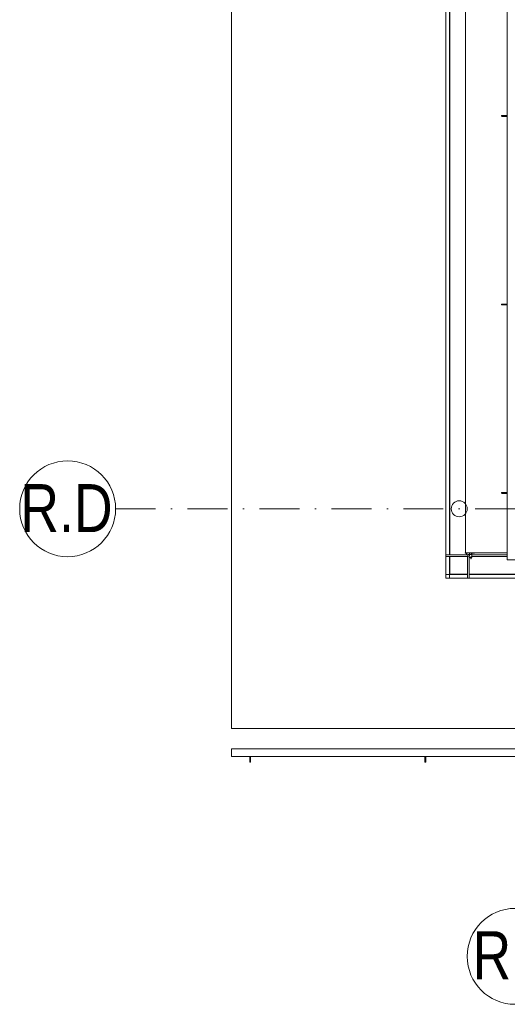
# Model space of a CAD drawing. Header units: millimetres. Extents: x -3176 to 162662, y -36434 to 57907.
# Tile 112 of 155: x 122574 to 125624, y 15106 to 21266. Entities that reach past the tile are written whole.
import ezdxf

# ---------------------------------------------------------------- set-up
doc = ezdxf.new("R2010")
doc.units = ezdxf.units.MM
doc.linetypes.add('1-Sheet - 32170-CIV-6170-DW-2035-015-01 - RZUTY$0$A_Dash_Dot_2_5mm_Axis', pattern=[45, 25, -10, 0, -10])
doc.layers.get('0').update_dxf_attribs({"lineweight": 5})
for name, color, linetype, lineweight in [('1-Sheet - 32170-CIV-6170-DW-2035-015-01 - RZUTY$0$A-DETL-THIN', 8, 'Continuous', 0), ('1-Sheet - 32170-CIV-6170-DW-2035-015-01 - RZUTY$0$A-FLOR', 8, 'Continuous', 0), ('1-Sheet - 32170-CIV-6170-DW-2035-015-01 - RZUTY$0$A-FLOR-HRAL', 8, 'Continuous', 0), ('1-Sheet - 32170-CIV-6170-DW-2035-015-01 - RZUTY$0$A-GENM', 8, 'Continuous', 0), ('1-Sheet - 32170-CIV-6170-DW-2035-015-01 - RZUTY$0$A-WALL', 8, 'Continuous', 0), ('1-Sheet - 32170-CIV-6170-DW-2035-015-01 - RZUTY$0$Q-SPCQ', 8, 'Continuous', 0), ('1-Sheet - 32170-CIV-6170-DW-2035-015-01 - RZUTY$0$S-GRID', 8, 'Continuous', 0), ('1-Sheet - 32170-CIV-6170-DW-2035-015-01 - RZUTY$0$S-GRID-IDEN', 8, 'Continuous', 0)]:
    doc.layers.add(name, color=color, linetype=linetype, lineweight=lineweight)
doc.styles.add('1-Sheet - 32170-CIV-6170-DW-2035-015-01 - RZUTY$0$Arial_6', font='arial.ttf', dxfattribs={"width": 0.8, "height": 30})

# ---------------------------------------------------------------- blocks, each defined once
blk = doc.blocks.new('1-Sheet - 32170-CIV-6170-DW-2035-015-01 - RZUTY$0$Railing - słupek_balustrady60x6-V7-B2_100a_AG_PARTER_00a - Dep_PW')
at = {"layer": '1-Sheet - 32170-CIV-6170-DW-2035-015-01 - RZUTY$0$A-FLOR-HRAL'}
for p, q in [((6, 0), (2.42, 0)), ((2.42, -0.6), (5.6, -0.6)), ((6, -0.2), (6, 0))]:
    blk.add_line(p, q, dxfattribs=at)
at = {"layer": '1-Sheet - 32170-CIV-6170-DW-2035-015-01 - RZUTY$0$A-FLOR-HRAL', "flags": 128}
blk.add_lwpolyline([(5.6, -0.6), (5.69, -0.59), (5.77, -0.56), (5.85, -0.51), (5.91, -0.45), (5.96, -0.37), (5.99, -0.29), (6, -0.2)], dxfattribs=at)
blk = doc.blocks.new('1-Sheet - 32170-CIV-6170-DW-2035-015-01 - RZUTY$0$Railing - Railing-1024618-B2_100a_AG_PARTER_00a - Dep_PW')
at = {"extrusion": (0, 0, -1), "zscale": -1}
for p in [(-5756.53, -471.94), (-5756.53, -589.87), (-5756.53, -707.81)]:
    blk.add_blockref('1-Sheet - 32170-CIV-6170-DW-2035-015-01 - RZUTY$0$Railing - słupek_balustrady60x6-V7-B2_100a_AG_PARTER_00a - Dep_PW', p, dxfattribs=at)
blk = doc.blocks.new('1-Sheet - 32170-CIV-6170-DW-2035-015-01 - RZUTY$0$Top Rail Type - Top Rail_Internal_-V8-B2_100a_AG_PARTER_00a - Dep_PW')
at = {"layer": '1-Sheet - 32170-CIV-6170-DW-2035-015-01 - RZUTY$0$A-FLOR-HRAL'}
for p, q in [((5754.11, 193.92), (5754.11, -749.91)), ((5754.11, -749.91), (6306.53, -749.91))]:
    blk.add_line(p, q, dxfattribs=at)
blk = doc.blocks.new('1-Sheet - 32170-CIV-6170-DW-2035-015-01 - RZUTY$0$Galeco STAL2 - System rynnowy - Orynnowanie - Orynnowanie - montaż z maskownicą-1091952-B2_100a_AG_PARTER_00a - Dep_PW')
at = {"layer": '1-Sheet - 32170-CIV-6170-DW-2035-015-01 - RZUTY$0$A-GENM'}
for p, q in [((5715.62, -746.74), (5715.62, 190.74)), ((5717.93, -746.74), (5717.93, 190.74)), ((5718.23, -746.74), (5718.23, 190.74)), ((5715.62, -761.4), (5715.62, -747.85)), ((5717.93, -761.4), (5717.93, -747.85)), ((5718.23, -758.8), (5718.23, -747.85)), ((5729.18, -761.4), (5729.18, -747.85)), ((5730.3, -761.4), (5730.3, -747.65)), ((5717.93, -761.4), (5715.62, -761.4)), ((5729.84, -761.4), (5729.18, -761.4)), ((5729.84, -761.4), (5730.3, -761.4))]:
    blk.add_line(p, q, dxfattribs=at)
blk = doc.blocks.new('1-Sheet - 32170-CIV-6170-DW-2035-015-01 - RZUTY$0$Galeco STAL2 - Hak doczołowy - Galeco STAL2 - Hak doczołowy-826043-B2_100a_AG_PARTER_00a - Dep_PW')
at = {"layer": '1-Sheet - 32170-CIV-6170-DW-2035-015-01 - RZUTY$0$Q-SPCQ'}
for p, q in [((5728.48, -745.5), (5728.48, -746.74)), ((5729.37, -747.65), (5729.13, -747.65)), ((5729.78, -747.65), (5729.37, -747.65)), ((5729.78, -747.65), (5730.4, -747.65)), ((5730.42, -746.92), (5730.42, -745.5)), ((5730.42, -745.5), (5730.42, -746.64)), ((5730.42, -747.65), (5730.42, -747.25)), ((5731.35, -748.52), (5731.35, -747.89)), ((5731.35, -748.52), (5731.35, -749.32)), ((5731.35, -748.67), (5731.35, -749.32)), ((5731.35, -749.32), (5731.47, -749.32)), ((5731.47, -745.5), (5731.47, -746.62)), ((5731.47, -747.89), (5731.47, -748.52)), ((5731.47, -749.32), (5731.47, -748.52)), ((5731.47, -749.32), (5731.47, -748.67))]:
    blk.add_line(p, q, dxfattribs=at)
blk = doc.blocks.new('1-Sheet - 32170-CIV-6170-DW-2035-015-01 - RZUTY$0$Galeco STAL2 - System rynnowy - Orynnowanie - Orynnowanie - montaż z maskownicą-1091246-B2_100a_AG_PARTER_00a - Dep_PW')
at = {"layer": '1-Sheet - 32170-CIV-6170-DW-2035-015-01 - RZUTY$0$A-GENM'}
for p, q in [((5729.37, -746.73), (5715.62, -746.73)), ((5715.62, -746.73), (5715.62, -747.19)), ((5715.62, -747.85), (5715.62, -747.19)), ((5729.18, -747.85), (5715.62, -747.85)), ((5754.11, -746.73), (5731.87, -746.73)), ((5754.11, -747.85), (5731.87, -747.85)), ((6310.28, -746.73), (6306.53, -746.73)), ((6310.28, -747.85), (6306.53, -747.85)), ((6326.53, -746.73), (6312.78, -746.73)), ((6326.53, -747.85), (6312.78, -747.85)), ((6326.53, -747.19), (6326.53, -746.73)), ((6326.53, -747.19), (6326.53, -747.85)), ((6326.53, -747.85), (6326.53, -758.4)), ((5715.62, -759.1), (5715.62, -758.8)), ((5715.62, -761.4), (5715.62, -759.1)), ((5729.18, -759.1), (5715.62, -759.1)), ((5729.18, -761.4), (5715.62, -761.4)), ((5729.18, -758.8), (5718.23, -758.8)), ((6326.53, -758.8), (5730.29, -758.8)), ((6326.53, -759.1), (5730.29, -759.1)), ((6326.53, -761.4), (5730.29, -761.4)), ((6326.53, -758.4), (6326.53, -758.8)), ((6326.53, -758.8), (6326.53, -759.1)), ((6326.53, -759.1), (6326.53, -761.4))]:
    blk.add_line(p, q, dxfattribs=at)
blk = doc.blocks.new('1-Sheet - 32170-CIV-6170-DW-2035-015-01 - RZUTY$0$Galeco STAL2 - Hak doczołowy - Galeco STAL2 - Hak doczołowy-V12-B2_100a_AG_PARTER_00a - Dep_PW')
at = {"layer": '1-Sheet - 32170-CIV-6170-DW-2035-015-01 - RZUTY$0$Q-SPCQ'}
for p, q in [((5727.7, -745.56), (5727.7, -745.68)), ((5728.5, -745.56), (5727.7, -745.56)), ((5728.35, -745.56), (5727.7, -745.56)), ((5727.7, -745.68), (5728.35, -745.68)), ((5727.7, -745.68), (5728.5, -745.68)), ((5728.5, -745.56), (5729.13, -745.56)), ((5729.13, -745.68), (5728.5, -745.68)), ((5729.78, -746.61), (5729.37, -746.61)), ((5729.37, -746.62), (5729.37, -747.25)), ((5729.37, -747.89), (5729.37, -747.25)), ((5731.87, -746.61), (5730.1, -746.61)), ((5730.29, -748.55), (5731.87, -748.55)), ((5730.4, -745.56), (5732.74, -745.56)), ((5730.4, -746.61), (5731.87, -746.61)), ((5731.87, -745.68), (5731.87, -746.61)), ((5732.74, -745.68), (5731.87, -745.68)), ((5731.87, -747.25), (5731.87, -746.61)), ((5731.87, -747.25), (5731.87, -748.55)), ((5733.54, -745.56), (5732.74, -745.56)), ((5732.74, -745.68), (5733.54, -745.68)), ((5733.54, -745.56), (5732.76, -745.56)), ((5732.76, -745.68), (5733.54, -745.68)), ((5733.54, -745.68), (5733.54, -745.56))]:
    blk.add_line(p, q, dxfattribs=at)
blk = doc.blocks.new('1-Sheet - 32170-CIV-6170-DW-2035-015-01 - RZUTY$0$Railing - słupek_balustrady60x6-1058912-B2_100a_AG_PARTER_00a - Dep_PW')
at = {"layer": '1-Sheet - 32170-CIV-6170-DW-2035-015-01 - RZUTY$0$A-FLOR-HRAL'}
for p, q in [((6, 0), (2.41, 0)), ((2.41, -0.6), (5.6, -0.6)), ((6, -0.2), (6, 0))]:
    blk.add_line(p, q, dxfattribs=at)
at = {"layer": '1-Sheet - 32170-CIV-6170-DW-2035-015-01 - RZUTY$0$A-FLOR-HRAL', "flags": 128}
blk.add_lwpolyline([(5.6, -0.6), (5.69, -0.59), (5.77, -0.56), (5.85, -0.51), (5.91, -0.45), (5.96, -0.37), (5.99, -0.29), (6, -0.2)], dxfattribs=at)
at = {"layer": '1-Sheet - 32170-CIV-6170-DW-2035-015-01 - RZUTY$0$A-FLOR-HRAL'}
blk.add_arc((5.6, -0.2), 0.4, 270, 0, dxfattribs=at)
blk = doc.blocks.new('1-Sheet - 32170-CIV-6170-DW-2035-015-01 - RZUTY$0$Railing - Railing-1100321-B2_100a_AG_PARTER_00a - Dep_PW')
at = {"rotation": 270}
for p in [(5593.53, -870.5), (5703.03, -870.5)]:
    blk.add_blockref('1-Sheet - 32170-CIV-6170-DW-2035-015-01 - RZUTY$0$Railing - słupek_balustrady60x6-1058912-B2_100a_AG_PARTER_00a - Dep_PW', p, dxfattribs=at)
blk = doc.blocks.new('1-Sheet - 32170-CIV-6170-DW-2035-015-01 - RZUTY$0$Top Rail Type - Top Rail_Internal_-1100385-B2_100a_AG_PARTER_00a - Dep_PW')
at = {"layer": '1-Sheet - 32170-CIV-6170-DW-2035-015-01 - RZUTY$0$A-FLOR-HRAL'}
for p, q in [((6106.05, -868.08), (5581.53, -868.08)), ((5581.53, -870.26), (5581.53, -870.73)), ((5581.53, -872.91), (6106.05, -872.91))]:
    blk.add_line(p, q, dxfattribs=at)
blk = doc.blocks.new('1-Sheet - 32170-CIV-6170-DW-2035-015-01 - RZUTY$0$Top Rail Type - Top Rail_Internal_-V14-B2_100a_AG_PARTER_00a - Dep_PW')
at = {"layer": '1-Sheet - 32170-CIV-6170-DW-2035-015-01 - RZUTY$0$A-FLOR-HRAL'}
for p, q in [((5581.53, -872.91), (5581.53, -868.08)), ((6106.53, -868.08), (5581.53, -868.08)), ((6106.53, -872.91), (5581.53, -872.91))]:
    blk.add_line(p, q, dxfattribs=at)
blk = doc.blocks.new('1-Sheet - 32170-CIV-6170-DW-2035-015-01 - RZUTY$0$Grid - A_Grid_Head_Circle_6mm-466136-B2_100a_AG_PARTER_00a - Dep_PW')
at = {"layer": '1-Sheet - 32170-CIV-6170-DW-2035-015-01 - RZUTY$0$S-GRID-IDEN'}
blk.add_circle((0, 0), 0.3, dxfattribs=at)
blk = doc.blocks.new('1-Sheet - 32170-CIV-6170-DW-2035-015-01 - RZUTY')
at = {"layer": '1-Sheet - 32170-CIV-6170-DW-2035-015-01 - RZUTY$0$A-DETL-THIN'}
blk.add_circle((9083.21, -718), 5, dxfattribs=at)
at = {"layer": '1-Sheet - 32170-CIV-6170-DW-2035-015-01 - RZUTY$0$A-FLOR'}
for p, q in [((8940.71, 49.5), (8940.71, -855.5)), ((8940.71, -855.5), (9465.71, -855.5))]:
    blk.add_line(p, q, dxfattribs=at)
at = {"layer": '1-Sheet - 32170-CIV-6170-DW-2035-015-01 - RZUTY$0$A-WALL'}
for p in [(9087.21, 189.5), (9113.3, -745.5)]:
    blk.add_line(p, (9087.21, -745.5), dxfattribs=at)
at = {"layer": '1-Sheet - 32170-CIV-6170-DW-2035-015-01 - RZUTY$0$S-GRID', "linetype": '1-Sheet - 32170-CIV-6170-DW-2035-015-01 - RZUTY$0$A_Dash_Dot_2_5mm_Axis'}
blk.add_line((8868.21, -718), (10378.21, -718), dxfattribs=at)
at = {"layer": '1-Sheet - 32170-CIV-6170-DW-2035-015-01 - RZUTY$0$A-FLOR-HRAL'}
for name in ['1-Sheet - 32170-CIV-6170-DW-2035-015-01 - RZUTY$0$Railing - Railing-1024618-B2_100a_AG_PARTER_00a - Dep_PW', '1-Sheet - 32170-CIV-6170-DW-2035-015-01 - RZUTY$0$Top Rail Type - Top Rail_Internal_-V8-B2_100a_AG_PARTER_00a - Dep_PW', '1-Sheet - 32170-CIV-6170-DW-2035-015-01 - RZUTY$0$Top Rail Type - Top Rail_Internal_-1100385-B2_100a_AG_PARTER_00a - Dep_PW', '1-Sheet - 32170-CIV-6170-DW-2035-015-01 - RZUTY$0$Top Rail Type - Top Rail_Internal_-V14-B2_100a_AG_PARTER_00a - Dep_PW', '1-Sheet - 32170-CIV-6170-DW-2035-015-01 - RZUTY$0$Railing - Railing-1100321-B2_100a_AG_PARTER_00a - Dep_PW']:
    blk.add_blockref(name, (3359.19, 0), dxfattribs=at)
at = {"layer": '1-Sheet - 32170-CIV-6170-DW-2035-015-01 - RZUTY$0$A-GENM'}
for name in ['1-Sheet - 32170-CIV-6170-DW-2035-015-01 - RZUTY$0$Galeco STAL2 - System rynnowy - Orynnowanie - Orynnowanie - montaż z maskownicą-1091952-B2_100a_AG_PARTER_00a - Dep_PW', '1-Sheet - 32170-CIV-6170-DW-2035-015-01 - RZUTY$0$Galeco STAL2 - System rynnowy - Orynnowanie - Orynnowanie - montaż z maskownicą-1091246-B2_100a_AG_PARTER_00a - Dep_PW']:
    blk.add_blockref(name, (3359.19, 0), dxfattribs=at)
at = {"layer": '1-Sheet - 32170-CIV-6170-DW-2035-015-01 - RZUTY$0$Q-SPCQ'}
for name in ['1-Sheet - 32170-CIV-6170-DW-2035-015-01 - RZUTY$0$Galeco STAL2 - Hak doczołowy - Galeco STAL2 - Hak doczołowy-V12-B2_100a_AG_PARTER_00a - Dep_PW', '1-Sheet - 32170-CIV-6170-DW-2035-015-01 - RZUTY$0$Galeco STAL2 - Hak doczołowy - Galeco STAL2 - Hak doczołowy-826043-B2_100a_AG_PARTER_00a - Dep_PW']:
    blk.add_blockref(name, (3359.19, 0), dxfattribs=at)
at = {"layer": '1-Sheet - 32170-CIV-6170-DW-2035-015-01 - RZUTY$0$S-GRID-IDEN', "xscale": 99.99999999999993, "yscale": 99.99999999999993, "zscale": 99.99999999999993}
for p, rotation in [((8838.21, -718), 270), ((9118.21, -998), 180)]:
    blk.add_blockref('1-Sheet - 32170-CIV-6170-DW-2035-015-01 - RZUTY$0$Grid - A_Grid_Head_Circle_6mm-466136-B2_100a_AG_PARTER_00a - Dep_PW', p, dxfattribs=dict(at, rotation=rotation))
at = {"layer": '1-Sheet - 32170-CIV-6170-DW-2035-015-01 - RZUTY$0$S-GRID-IDEN', "char_height": 30, "attachment_point": 1, "style": '1-Sheet - 32170-CIV-6170-DW-2035-015-01 - RZUTY$0$Arial_6'}
for s, insert, width in [('R.D', (8808.6, -702.55), 70.5485), ('R.1', (9091.51, -982.3), 64.135)]:
    blk.add_mtext(s, dxfattribs=dict(at, insert=insert, width=width))

msp = doc.modelspace()

# ---------------------------------------------------------------- block references
at = {"xscale": 10, "yscale": 10, "zscale": 10}
msp.add_blockref('1-Sheet - 32170-CIV-6170-DW-2035-015-01 - RZUTY', (34491.45, 25385.65), dxfattribs=at)

doc.saveas('drawing.dxf')
